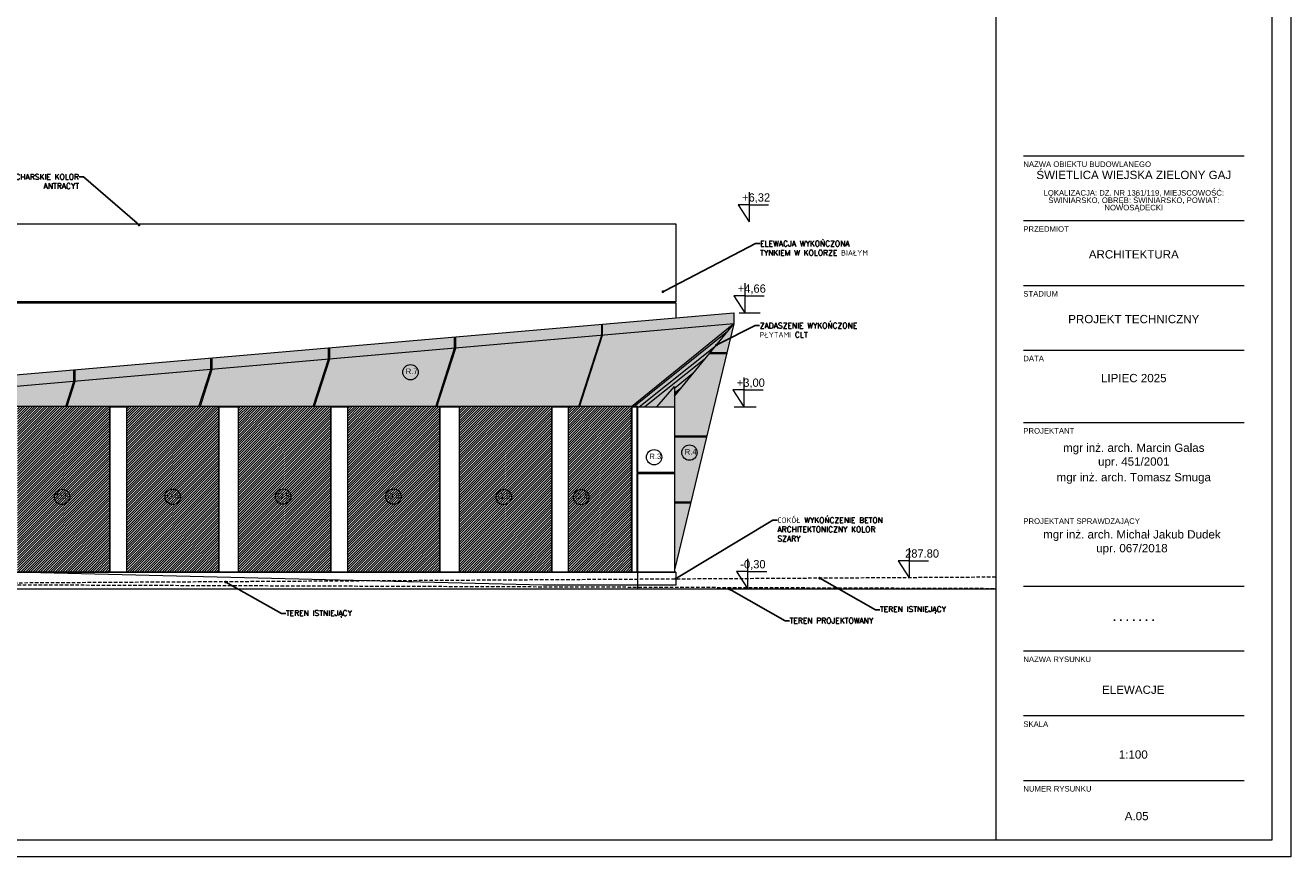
# Model space of a CAD drawing. Header units: millimetres. Extents: x -115268 to 140687, y -37779 to 24471.
# Tile 67 of 256: x 46051 to 48342, y -9442 to -7935. Entities that reach past the tile are written whole.
import ezdxf
from ezdxf import colors
from ezdxf.entities.mleader import LeaderData, LeaderLine
from ezdxf.math import Vec2, Vec3

# ---------------------------------------------------------------- set-up
doc = ezdxf.new("R2010")
doc.units = ezdxf.units.MM
doc.linetypes.add('AUSGEZOGEN', pattern=[0])
doc.linetypes.add('DASHED', pattern=[19.05, 12.7, -6.35])
doc.layers.get('0').update_dxf_attribs({"lineweight": 9})
for name, color, linetype, lineweight in [('A_CIENKA', 7, 'Continuous', 9), ('A_HATCH', 8, 'Continuous', 9), ('A_PRZERYW', 8, 'DASHED', 9), ('A_RAMKA', 7, 'Continuous', 9), ('\x9dciany', 7, 'Continuous', 9)]:
    doc.layers.add(name, color=color, linetype=linetype, lineweight=lineweight)
doc.layers.add('A_WYMIAR', color=253, linetype='Continuous', lineweight=5, transparency=0.2)
doc.styles.add('Arial', font='arial.ttf')

# ---------------------------------------------------------------- blocks, each defined once
blk = doc.blocks.new('METRYKA11')
for p, q in [((7511378.7, 5508935.2), (7511378.7, 5506025.2)), ((7511878.7, 5508935.2), (7511878.7, 5506025.2)), ((7511428.7, 5507265.3), (7511828.7, 5507265.3)), ((7511428.7, 5507147.9), (7511828.7, 5507147.9)), ((7511428.7, 5507030.5), (7511828.7, 5507030.5)), ((7511428.7, 5506913.2), (7511828.7, 5506913.2)), ((7511428.7, 5506782.2), (7511828.7, 5506782.2)), ((7511428.7, 5506485.6), (7511828.7, 5506485.6)), ((7511428.7, 5506368.2), (7511828.7, 5506368.2)), ((7511428.7, 5506250.9), (7511828.7, 5506250.9)), ((7511428.7, 5506133.5), (7511828.7, 5506133.5))]:
    blk.add_line(p, q)
at = {"ltscale": 80, "char_height": 10, "attachment_point": 1, "style": 'Arial'}
for s, insert, width in [('NAZWA OBIEKTU BUDOWLANEGO', (7511428.7, 5507255), 390.836), ('{\\fArial|b0|i0|c238|p34;PRZEDMIOT}', (7511428.7, 5507137.6), 135.734), ('{\\fArial|b0|i0|c238|p34;STADIUM}', (7511428.7, 5507020.2), 135.734), ('DATA', (7511428.7, 5506902.9), 135.734), ('{\\fArial|b0|i0|c238|p34;PROJEKTANT}', (7511428.7, 5506771.9), 135.734), ('PROJEKTANT SPRAWDZAJĄCY', (7511428.7, 5506608.3), 214.014), ('{\\fArial|b0|i0|c238|p34;NAZWA RYSUNKU}', (7511428.7, 5506357.9), 135.734), ('SKALA', (7511428.7, 5506240.5), 135.734), ('{\\fArial|b0|i0|c238|p34;NUMER RYSUNKU}', (7511428.7, 5506123.2), 135.734)]:
    blk.add_mtext(s, dxfattribs=dict(at, insert=insert, width=width))
at = {"char_height": 15, "width": 400, "attachment_point": 1, "style": 'Arial'}
for s, insert in [('\\pxsm0.8,qc;ŚWIETLICA WIEJSKA ZIELONY GAJ\\P\\psm0.6;\\P\\psm0.8;{\\H0.66667x;LOKALIZACJA: DZ. NR 1361/119, MIEJSCOWOŚĆ: ŚWINIARSKO, OBRĘB: ŚWINIARSKO, POWIAT: NOWOSĄDECKI}', (7511428.7, 5507238.1)), ('\\pxqc;ARCHITEKTURA', (7511428.7, 5507094.2)), ('\\pxqc;PROJEKT TECHNICZNY', (7511428.7, 5506976.9)), ('\\pxqc;LIPIEC 2025', (7511428.7, 5506870)), ('\\pxqc;{\\H0.2x;\\P\\P}mgr inż. arch. Marcin Galas\\Pupr. 451/2001{\\H0.20002x;\\P\\H0.6666x;\\P}mgr inż. arch. Tomasz Smuga', (7511428.7, 5506753.8)), ('\\pxqc;{\\H0.2x;\\P\\P}mgr inż. arch. Michał Jakub Dudek\\Pupr. 067/2018', (7511425.3, 5506596.8))]:
    blk.add_mtext(s, dxfattribs=dict(at, insert=insert))
at = {"insert": (7511428.7, 5506437.3), "char_height": 15, "width": 400, "attachment_point": 1}
blk.add_mtext('\\pxqc;{\\fArial|b1|i0|c238|p34;.^I.^I.^I.^I.^I.^I.}', dxfattribs=at)
blk = doc.blocks.new('_Dot')
at = {"color": 0, "linetype": 'ByBlock', "lineweight": -2}
blk.add_line((-0.5, 0), (-1, 0), dxfattribs=at)
at = {"color": 0, "linetype": 'ByBlock', "const_width": 0.5}
blk.add_lwpolyline([(-0.25, 0, 1), (0.25, 0, 1)], format="xyb", close=True, dxfattribs=at)

msp = doc.modelspace()

# ---------------------------------------------------------------- hatches: boundary and pattern name
at = {"layer": 'A_CIENKA', "transparency": 33554534}
h = msp.add_hatch(color=34, dxfattribs=at)
h.dxf.hatch_style = 1
h.paths.add_polyline_path([(44809.18633, -7517.77992), (44783.65954, -7517.77992), (44809.18633, -7620.55196)])
h.paths.add_polyline_path([(44809.18633, -7398.4075), (44754.00949, -7398.4075), (44783.318, -7516.4049), (44809.18633, -7516.4049)])
h.paths.add_polyline_path([(44809.18633, -7326.87628), (44753.98318, -7247.38899), (44716.49911, -7247.38899), (44753.51274, -7396.40755), (44809.18633, -7396.40755)])
h.paths.add_polyline_path([(44703.91297, -7175.29263), (44703.83729, -7196.41195), (44716.01535, -7245.44135), (44752.63057, -7245.44135)])
h.paths.add_polyline_path([(44703.86463, -7207.09029), (44703.86751, -7208.21749), (44707.89824, -7212.76152), (44707.6524, -7211.77173)], flags=17)
h.paths.add_polyline_path([(44703.85917, -7204.95776), (44703.86463, -7207.09029), (44707.6524, -7211.77173), (44706.89047, -7208.70419)], flags=17)
h.paths.add_polyline_path([(46801.53337, -7932.30775), (47056.81475, -7932.30775), (47056.81475, -7773.28317), (46801.53337, -7773.28317)], flags=9)
h.paths.add_polyline_path([(48059.80164, -9272.5469), (48119.74024, -9272.5469), (48119.74024, -9241.63626), (48059.80164, -9241.63626)], flags=9)
h.paths.add_polyline_path([(48071.79527, -9384.16198), (48123.55857, -9384.16198), (48123.55857, -9353.25134), (48071.79527, -9353.25134)], flags=9)
h.paths.add_polyline_path([(48029.9193, -9155.37366), (48150.36951, -9155.37366), (48150.36951, -9124.46302), (48029.9193, -9124.46302)], flags=9)
h.paths.add_polyline_path([(44806.30489, -9011.3858), (45209.67801, -9011.3858), (45209.67801, -8980.47516), (44806.30489, -8980.47516)], flags=9)
h.paths.add_polyline_path([(44780.2353, -7732.38713), (45156.85194, -7732.38713), (45156.85194, -7701.47649), (44780.2353, -7701.47649)], flags=9)
h = msp.add_hatch(color=34, dxfattribs=at)
h.dxf.hatch_style = 1
h.paths.add_polyline_path([(47255.79168, -8800.58648), (47226.4604, -8800.58648), (47226.45983, -8922.10683)])
h.paths.add_polyline_path([(47284.60567, -8681.21161), (47226.46097, -8681.21161), (47226.46041, -8799.21142), (47256.12359, -8799.21142)])
h.paths.add_polyline_path([(47321.05825, -8530.19045), (47289.78775, -8530.19031), (47226.46132, -8607.19425), (47226.46098, -8679.21517), (47285.08756, -8679.21517)])
h.paths.add_polyline_path([(47334.04938, -8476.36887), (47291.38948, -8528.24264), (47321.52837, -8528.24278)], flags=16)
h.paths.add_polyline_path([(47226.46132, -8607.19425), (47226.4614, -8589.96446), (47194.30064, -8626.88202), (47226.46122, -8626.88202)], flags=16)
h.paths.add_polyline_path([(47233.67836, -8598.41844), (47226.46133, -8604.21698), (47226.46132, -8607.19425)], flags=17)
h.paths.add_polyline_path([(47233.67836, -8598.41844), (47238.81982, -8592.16651), (47226.46134, -8602.11104), (47226.46133, -8604.21698)], flags=17)
h.paths.add_polyline_path([(47238.81982, -8592.16651), (47259.78761, -8566.67), (47226.46138, -8593.45269), (47226.46134, -8602.11104)], flags=17)
h.paths.add_polyline_path([(47259.78761, -8566.67), (47282.54538, -8538.99692), (47172.94704, -8626.88202), (47194.30064, -8626.88202), (47226.4614, -8589.96446), (47226.46138, -8593.45269)], flags=16)
h.paths.add_polyline_path([(47282.54538, -8538.99692), (47289.78775, -8530.19031), (47302.32932, -8514.93997), (47162.5956, -8626.88202), (47172.94704, -8626.88202)], flags=17)
h.paths.add_polyline_path([(47302.32932, -8514.93997), (47322.56271, -8490.33649), (47153.87413, -8625.60374), (47159.1862, -8625.60374), (47159.1862, -8626.88202), (47162.5956, -8626.88202)])
h.paths.add_polyline_path([(47322.56271, -8490.33649), (47334.04938, -8476.36887), (47149.94864, -8625.60374), (47153.87413, -8625.60374)], flags=17)
h.paths.add_polyline_path([(47334.04938, -8476.36887), (47095.92808, -8497.19794), (47054.75145, -8625.60374), (47149.94864, -8625.60374)])
h.paths.add_polyline_path([(47334.04938, -8476.36887), (47334.04938, -8456.3689), (47095.92815, -8476.95785), (47095.92808, -8497.19794)])
h.paths.add_polyline_path([(47093.94267, -8497.37161), (46830.22254, -8520.43987), (46796.44971, -8625.60374), (47052.75488, -8625.60374)])
h.paths.add_polyline_path([(47093.94267, -8497.37161), (47093.9465, -8497.35968), (47093.94575, -8477.12926), (46830.22268, -8499.93185), (46830.22254, -8520.43987)])
h.paths.add_polyline_path([(46828.23712, -8520.61354), (46601.68368, -8540.43074), (46574.39085, -8625.60374), (46794.45031, -8625.60374)])
h.paths.add_polyline_path([(46828.23712, -8520.61354), (46828.24096, -8520.60162), (46828.2423, -8500.10308), (46601.68387, -8519.69227), (46601.68368, -8540.43074)])
h.paths.add_polyline_path([(46599.69132, -8540.60502), (46388.56922, -8559.0724), (46367.54278, -8625.60374), (46572.39442, -8625.60374)])
h.paths.add_polyline_path([(46599.69132, -8540.60502), (46599.73727, -8519.86058), (46388.56947, -8538.11903), (46388.56922, -8559.0724)])
h.paths.add_polyline_path([(46386.57686, -8559.24668), (46140.77469, -8580.74761), (46126.42893, -8625.60374), (46365.54649, -8625.60374)])
h.paths.add_polyline_path([(46386.57686, -8559.24668), (46386.5891, -8538.29026), (46140.77501, -8559.54437), (46140.77469, -8580.74761)])
h.paths.add_polyline_path([(46138.78234, -8580.92189), (45897.90752, -8601.99182), (45890.29286, -8625.60374), (46124.43299, -8625.60374)])
h.paths.add_polyline_path([(46138.78234, -8580.92189), (46138.78266, -8559.71663), (45897.90042, -8580.54431), (45897.90752, -8601.99182)])
h.paths.add_polyline_path([(45895.90758, -8602.16676), (45627.97224, -8625.60374), (45888.34933, -8625.60374)])
at = {"layer": '\x9dciany', "true_color": 0x636466, "transparency": 33554534}
h = msp.add_hatch(dxfattribs=at)
h.set_pattern_fill('ANSI31', color=251, angle=-2e-14)
h.paths.add_polyline_path([(46634.01846, -8925.60374), (46801.51846, -8925.60374), (46801.51846, -8625.60374), (46634.01846, -8625.60374)])
h.paths.add_polyline_path([(46604.01846, -8625.60374), (46436.51846, -8625.60374), (46436.51846, -8925.60374), (46604.01846, -8925.60374)])
h.paths.add_polyline_path([(46401.51846, -8625.60374), (46234.01846, -8625.60374), (46234.01846, -8925.60374), (46401.51846, -8925.60374)])
h.paths.add_polyline_path([(46204.01846, -8625.60374), (46036.51846, -8625.60374), (46036.51846, -8925.60374), (46204.01846, -8925.60374)])
h.paths.add_polyline_path([(45804.01846, -8625.60374), (45619.1862, -8625.60374), (45619.1862, -8925.60374), (45804.01846, -8925.60374)])
h = msp.add_hatch(dxfattribs=at)
h.set_pattern_fill('ANSI31', color=251, angle=-2e-14)
h.paths.add_polyline_path([(47149.1862, -8625.60374), (47034.01846, -8625.60374), (47034.01846, -8925.60374), (47149.1862, -8925.60374)])
h.paths.add_polyline_path([(46836.51846, -8925.60374), (47004.01846, -8925.60374), (47004.01846, -8625.60374), (46836.51846, -8625.60374)])

# ---------------------------------------------------------------- linework, layer by layer
at = {"layer": 'A_CIENKA'}
for p, q in [((47361.84361, -8237.91202), (47361.84361, -8291.34016)), ((47361.84361, -8260.55708), (47341.84361, -8260.55708)), ((47341.84361, -8260.55708), (47361.84361, -8291.34016)), ((47361.84361, -8260.55708), (47396.754, -8260.55708)), ((47354.04938, -8402.94075), (47354.04938, -8456.3689)), ((47354.04938, -8425.58582), (47334.04938, -8425.58582)), ((47334.04938, -8425.58582), (47354.04938, -8456.3689)), ((47354.04938, -8425.58582), (47388.95978, -8425.58582)), ((47229.00993, -8438.39509), (47229.00993, -8465.45105)), ((47093.94575, -8477.13307), (47093.9465, -8497.35968)), ((47095.92808, -8497.19794), (47095.92815, -8476.95785)), ((47334.04938, -8476.36887), (47148.79784, -8626.53659)), ((47334.04938, -8476.36887), (47226.4614, -8922.10034)), ((47226.4614, -8607.19415), (47334.04938, -8476.36887)), ((47343.75982, -8456.3689), (47381.84693, -8456.3689)), ((46828.24096, -8520.60162), (46828.2423, -8500.10767)), ((46830.22254, -8520.43987), (46830.22268, -8499.90173)), ((47093.9465, -8497.35968), (47052.45827, -8626.52718)), ((47054.45526, -8626.52738), (47095.92808, -8497.19794)), ((47322.56271, -8490.33649), (47152.55564, -8626.661)), ((46599.69132, -8540.60502), (46599.73726, -8519.86517)), ((46601.68387, -8519.69227), (46601.68368, -8540.43074)), ((46794.16119, -8626.50215), (46828.24096, -8520.60162)), ((46796.16118, -8626.50215), (46830.22254, -8520.43987)), ((47162.5956, -8626.88202), (47302.32932, -8514.93997)), ((46386.57686, -8559.24668), (46386.5891, -8538.29485)), ((46388.56947, -8538.11903), (46388.56922, -8559.0724)), ((46572.11292, -8626.48027), (46599.69132, -8540.60502)), ((46601.68368, -8540.43074), (46574.10991, -8626.48047)), ((47282.54538, -8538.99692), (47172.94704, -8626.88202)), ((47289.78775, -8530.19031), (47321.05825, -8530.19045)), ((47291.38948, -8528.24264), (47321.52837, -8528.24278)), ((46138.78234, -8580.92189), (46138.78266, -8559.71663)), ((46140.77501, -8559.54437), (46140.77469, -8580.74761)), ((46365.2751, -8626.46007), (46386.57686, -8559.24668)), ((46388.56922, -8559.0724), (46367.27209, -8626.46027)), ((47259.78761, -8566.67), (47226.4614, -8593.45267)), ((46124.16554, -8626.43653), (46138.78234, -8580.92189)), ((46140.77469, -8580.74761), (46126.16253, -8626.43672)), ((47194.30064, -8626.88202), (47226.4614, -8589.96446)), ((47226.4614, -8589.96446), (47226.45981, -8926.39431)), ((47238.81982, -8592.16651), (47226.4614, -8602.11099)), ((47352.27237, -8573.45387), (47352.27237, -8626.88202)), ((47233.67836, -8598.41844), (47226.4614, -8604.21693)), ((47352.27237, -8596.09893), (47332.27237, -8596.09893)), ((47332.27237, -8596.09893), (47352.27237, -8626.88202)), ((47352.27237, -8596.09893), (47387.18277, -8596.09893)), ((47148.79784, -8626.53659), (45619.01561, -8626.3872)), ((47334.69467, -8626.88202), (47374.26367, -8626.88202)), ((47226.4614, -8679.21517), (47285.08756, -8679.21517)), ((47226.4614, -8681.21161), (47284.60567, -8681.21161)), ((47226.4614, -8799.21142), (47256.12359, -8799.21142)), ((47226.4614, -8800.58648), (47255.79168, -8800.58648)), ((47651.50906, -8882.96681), (47651.50906, -8936.39496)), ((47358.59742, -8902.43397), (47358.59742, -8955.86211)), ((47651.50906, -8905.61188), (47631.50906, -8905.61188)), ((47631.50906, -8905.61188), (47651.50906, -8936.39496)), ((47651.50906, -8905.61188), (47686.41945, -8905.61188)), ((47229.00993, -8926.39432), (46043.17576, -8926.38872)), ((47358.59742, -8925.07903), (47338.59742, -8925.07903)), ((47338.59742, -8925.07903), (47358.59742, -8955.86211)), ((47358.59742, -8925.07903), (47393.50781, -8925.07903))]:
    msp.add_line(p, q, dxfattribs=at)
at = {"layer": 'A_CIENKA', "linetype": 'AUSGEZOGEN'}
msp.add_line((44322.30594, -8956.38385), (47808.12011, -8956.38385), dxfattribs=at)
at = {"layer": 'A_CIENKA'}
for points in [[(44142.30594, -6471.99762), (48342.30594, -6471.99762), (48342.30594, -9441.99762), (44142.30594, -9441.99762), (44142.30594, -6471.99762)], [(45499.01603, -8796.38636), (45499.01603, -8925.84998), (45599.01568, -8925.90128), (45599.01568, -8606.38713), (47334.04938, -8456.3689), (47334.04938, -8476.36887), (45619.01561, -8626.3872), (45619.01561, -8925.91154), (45599.01568, -8925.90128)], [(47226.45609, -8626.88202), (47226.45609, -8745.59686), (47158.61197, -8745.59686), (47158.61197, -8626.88202), (47226.45609, -8626.88202)]]:
    msp.add_lwpolyline(points, dxfattribs=at)
for points in [[(45499.01603, -8295.11521), (47229.00993, -8295.11521), (47229.00993, -8436.39509), (45499.01603, -8436.39509)], [(47229.00993, -8438.39509), (45499.01603, -8438.39509), (45499.01603, -8438.38693), (47229.00993, -8438.38693)], [(46204.01846, -8626.53216), (46234.01846, -8626.53216), (46234.01846, -8926.16733), (46204.01846, -8926.16733)], [(46401.51846, -8626.5331), (46436.51846, -8626.5331), (46436.51846, -8926.21272), (46401.51846, -8926.21272)], [(46604.01846, -8626.53404), (46634.01846, -8626.53404), (46634.01846, -8926.2582), (46604.01846, -8926.2582)], [(46801.51846, -8626.53499), (46836.51846, -8626.53499), (46836.51846, -8926.39243), (46801.51846, -8926.39243)], [(47034.01846, -8926.34889), (47004.01846, -8926.34889), (47004.01846, -8626.53593), (47034.01846, -8626.53593)], [(47148.79784, -8626.661), (47158.61197, -8626.661), (47158.61197, -8926.37834), (47148.79784, -8926.37834)], [(47158.61197, -8747.59298), (47226.45981, -8747.59298), (47226.45981, -8926.39374), (47158.61197, -8926.39374)], [(47229.00993, -8926.39432), (47229.00993, -8949.9282), (46988.31719, -8949.90104), (46029.41237, -8926.12207)]]:
    msp.add_lwpolyline(points, close=True, dxfattribs=at)
at = {"layer": 'A_CIENKA', "color": 1, "ltscale": 10}
msp.add_circle((46748.35397, -8564.0124), 13.90315, dxfattribs=at)
at = {"layer": 'A_HATCH'}
msp.add_lwpolyline([(47841.31846, -9411.99762), (44322.30594, -9411.99762), (44322.30594, -8956.38385), (47808.12011, -8956.38385)], dxfattribs=at)
msp.add_lwpolyline([(47841.31846, -9411.99762), (44322.30594, -9411.99762), (44322.30594, -8956.38385), (47808.12011, -8956.38385)], dxfattribs=at)
at = {"layer": 'A_PRZERYW', "ltscale": 0.5}
msp.add_line((47808.12011, -8935.51389), (44322.30594, -8956.38385), dxfattribs=at)
at = {"layer": 'A_RAMKA'}
msp.add_lwpolyline([(44322.30594, -6501.99762), (48308.12011, -6501.99762), (48308.12011, -9411.99762), (44322.30594, -9411.99762)], close=True, dxfattribs=at)
at = {"layer": 'A_WYMIAR', "linetype": 'DASHED', "ltscale": 0.5}
msp.add_lwpolyline([(44322.30594, -8942.80413), (47808.12011, -8955.75519)], dxfattribs=at)
at = {"layer": 'A_WYMIAR', "color": 1, "ltscale": 10}
for centre in [(47189.47825, -8718.09014), (47253.49416, -8709.76015)]:
    msp.add_circle(centre, 13.90315, dxfattribs=at)
at = {"layer": 'A_WYMIAR', "ltscale": 10}
for centre in [(46117.40627, -8790.03035), (46317.79132, -8789.8822), (46517.79132, -8789.46676), (46717.40415, -8789.46676), (46917.40345, -8790.21191), (47057.40296, -8790.24136)]:
    msp.add_circle(centre, 13.90315, dxfattribs=at)
at = {"layer": '\x9dciany', "color": 8, "linetype": 'AUSGEZOGEN'}
for p, q in [((45619.1862, -8625.60374), (47159.1862, -8625.60374)), ((46204.01846, -8625.60374), (46204.01846, -8925.60374)), ((46234.01846, -8625.60374), (46234.01846, -8925.60374)), ((46401.51846, -8625.60374), (46401.51846, -8925.60374)), ((46436.51846, -8625.60374), (46436.51846, -8925.60374)), ((46604.01846, -8625.60374), (46604.01846, -8925.60374)), ((46634.01846, -8625.60374), (46634.01846, -8925.60374)), ((46801.51846, -8625.60374), (46801.51846, -8925.60374)), ((46836.51846, -8625.60374), (46836.51846, -8925.60374)), ((47004.01846, -8625.60374), (47004.01846, -8925.60374)), ((47034.01846, -8625.60374), (47034.01846, -8925.60374)), ((47149.1862, -8625.60374), (47149.1862, -8925.60374)), ((47159.1862, -8625.60374), (47159.1862, -8955.60374)), ((46029.1862, -8925.60374), (47226.45981, -8925.60374))]:
    msp.add_line(p, q, dxfattribs=at)

# ---------------------------------------------------------------- block references
at = {"layer": 'A_CIENKA'}
msp.add_blockref('METRYKA11', (-7463570.54944, -5515437.17019), dxfattribs=at)

# ---------------------------------------------------------------- texts
at = {"char_height": 15, "width": 400, "attachment_point": 1, "style": 'Arial'}
for s, insert in [('\\pxqc;ELEWACJE', (47857.21208, -9131.92721)), ('\\pxqc;1:100', (47857.21208, -9249.29485)), ('\\pxqc;A.05', (47863.37863, -9360.90994))]:
    msp.add_mtext(s, dxfattribs=dict(at, insert=insert))
at = {"layer": 'A_CIENKA', "char_height": 15, "attachment_point": 1}
for s, width, heights, insert in [('+6,32', 104.1528188, [0], (47348.85536, -8239.94136)), ('+4,66', 48.770906, [0], (47341.06114, -8404.97009)), ('+3,00', 48.770906, [0], (47339.28413, -8575.48321)), (' 287.80', 332.8311032, [18.10996], (47638.52081, -8884.99615)), ('-0,30', 48.770906, [48.77091], (47345.60917, -8904.46331))]:
    msp.add_mtext_dynamic_manual_height_columns(s, width=width, gutter_width=17.5, heights=heights, dxfattribs=dict(at, insert=insert))
at = {"layer": 'A_CIENKA', "color": 1, "insert": (46739.64443, -8557.42804), "char_height": 10, "attachment_point": 1, "style": 'Arial'}
msp.add_mtext_dynamic_manual_height_columns('R.7', width=473.6976626, gutter_width=1.25, heights=[9.22219], dxfattribs=at)
at = {"layer": 'A_WYMIAR', "color": 1, "char_height": 10, "attachment_point": 1, "style": 'Arial'}
for s, insert in [('R.4', (47244.78462, -8703.17579)), ('R.3', (47180.76871, -8711.50578))]:
    msp.add_mtext_dynamic_manual_height_columns(s, width=473.6976626, gutter_width=1.25, heights=[9.22219], dxfattribs=dict(at, insert=insert))
at = {"layer": 'A_WYMIAR', "char_height": 10, "attachment_point": 1, "style": 'Arial'}
for s, insert in [('O.5', (46106.45304, -8783.44599)), ('O.5', (46306.8381, -8783.29783)), ('O.5', (46506.8381, -8782.8824)), ('O.5', (46706.45093, -8782.8824)), ('O.5', (46906.45022, -8783.62755)), ('O.4', (47046.44973, -8783.657))]:
    msp.add_mtext_dynamic_manual_height_columns(s, width=473.6976626, gutter_width=1.25, heights=[9.22219], dxfattribs=dict(at, insert=insert))

# ---------------------------------------------------------------- leaders
at = {"layer": 'A_CIENKA'}
ml = msp.add_multileader_mtext('Standard', dxfattribs=at)
ml.set_content('{\\Fromans.shx;OBRÓBKI BLACHARSKIE KOLOR ANTRACYT}', color=256)
ml.set_leader_properties()
ml.set_arrow_properties(name='DOT')
ml.build(insert=Vec2(0, 0))
ml.multileader.update_dxf_attribs({"arrow_head_size": 5})
ctx = ml.context
ctx.base_point, ctx.char_height, ctx.arrow_head_size, ctx.landing_gap_size, ctx.plane_origin = Vec3(45919.34705, -8210.09114), 10, 5, 0.09, Vec3(45995.77366, -8376.07822)
ctx.text_align_type = 2
notes = []
notes.append((ctx, [(0, (1, 1, 0), (46156.09848, -8210.09114), (-1, 0), 8, [(0, [(46256.88008, -8297.21159)], 0, [])])]))
ctx.mtext.insert, ctx.mtext.width, ctx.mtext.alignment, ctx.mtext.flow_direction = Vec3(46148.00848, -8205.09114), 239.2869378, 3, 5
ml = msp.add_multileader_mtext('Standard', dxfattribs=at)
ml.set_content('{\\Fromans|c238;ELEWACJA WYKOŃCZONA TYNKIEM W KOLORZE BIAŁYM}', color=256)
ml.set_leader_properties()
ml.set_arrow_properties(name='DOT')
ml.build(insert=Vec2(0, 0))
ml.multileader.update_dxf_attribs({"arrow_head_size": 5})
ctx = ml.context
ctx.base_point, ctx.char_height, ctx.arrow_head_size, ctx.landing_gap_size, ctx.plane_origin = Vec3(47381.36232, -8331.07099), 10, 5, 0.09, Vec3(47447.78893, -8497.00807)
notes.append((ctx, [(0, (1, 1, 0), (47373.36232, -8331.07099), (1, 0), 8, [(0, [(47205.44277, -8418.14143)], 0, [])])]))
ctx.mtext.insert, ctx.mtext.width, ctx.mtext.flow_direction = Vec3(47381.45232, -8326.02099), 239.2869378, 5
ml = msp.add_multileader_mtext('Standard', dxfattribs=at)
ml.set_content('{\\Fromans|c238;ZADASZENIE WYKOŃCZONE PŁYTAMI CLT}', color=256)
ml.set_leader_properties()
ml.set_arrow_properties(name='DOT')
ml.build(insert=Vec2(0, 0))
ml.multileader.update_dxf_attribs({"arrow_head_size": 5})
ctx = ml.context
ctx.base_point, ctx.char_height, ctx.arrow_head_size, ctx.landing_gap_size, ctx.plane_origin = Vec3(47380.66137, -8479.54956), 10, 5, 0.09, Vec3(47389.70056, -8645.53664)
notes.append((ctx, [(0, (1, 1, 0), (47372.66137, -8479.54956), (1, 0), 8, [(0, [(47302.32932, -8514.93997)], 0, [])])]))
ctx.mtext.insert, ctx.mtext.width, ctx.mtext.flow_direction = Vec3(47380.75137, -8474.54956), 239.2869378, 5
ml = msp.add_multileader_mtext('Standard', dxfattribs=at)
ml.set_content('{\\Fromans.shx;COKÓŁ WYKOŃCZENIE BETON ARCHITEKTONICZNY KOLOR SZARY}', color=256)
ml.set_leader_properties()
ml.set_arrow_properties(name='DOT')
ml.build(insert=Vec2(0, 0))
ml.multileader.update_dxf_attribs({"arrow_head_size": 5})
ctx = ml.context
ctx.base_point, ctx.char_height, ctx.arrow_head_size, ctx.landing_gap_size, ctx.plane_origin = Vec3(47412.78527, -8832.26414), 10, 5, 0.09, Vec3(47379.68807, -8997.90122)
notes.append((ctx, [(0, (1, 1, 0), (47404.78527, -8832.26414), (1, 0), 8, [(0, [(47229.00993, -8938.16126)], 0, [])])]))
ctx.mtext.insert, ctx.mtext.width, ctx.mtext.flow_direction = Vec3(47412.87527, -8827.26414), 239.2869378, 5
ml = msp.add_multileader_mtext('Standard', dxfattribs=at)
ml.set_content('{\\Fromans.shx;TEREN ISTNIEJĄCY}', color=256)
ml.set_leader_properties()
ml.set_arrow_properties(name='DOT')
ml.build(insert=Vec2(0, 0))
ml.multileader.update_dxf_attribs({"arrow_head_size": 5})
ctx = ml.context
ctx.base_point, ctx.char_height, ctx.arrow_head_size, ctx.landing_gap_size, ctx.plane_origin = Vec3(47598.24706, -8994.44381), 10, 5, 0.09, Vec3(47565.14986, -9160.0809)
notes.append((ctx, [(0, (1, 1, 0), (47590.24706, -8994.44381), (1, 0), 8, [(0, [(47489.3596, -8937.23707)], 0, [])])]))
ctx.mtext.insert, ctx.mtext.width, ctx.mtext.flow_direction = Vec3(47598.33706, -8988.49381), 239.2869378, 5
ml = msp.add_multileader_mtext('Standard', dxfattribs=at)
ml.set_content('{\\Fromans.shx;TEREN ISTNIEJĄCY}', color=256)
ml.set_leader_properties()
ml.set_arrow_properties(name='DOT')
ml.build(insert=Vec2(0, 0))
ml.multileader.update_dxf_attribs({"arrow_head_size": 5})
ctx = ml.context
ctx.base_point, ctx.char_height, ctx.arrow_head_size, ctx.landing_gap_size, ctx.plane_origin = Vec3(46522.47315, -9001.50561), 10, 5, 0.09, Vec3(46489.37595, -9167.14269)
notes.append((ctx, [(0, (1, 1, 0), (46514.47315, -9001.50561), (1, 0), 8, [(0, [(46413.58568, -8944.29886)], 0, [])])]))
ctx.mtext.insert, ctx.mtext.width, ctx.mtext.flow_direction = Vec3(46522.56315, -8995.55561), 239.2869378, 5
ml = msp.add_multileader_mtext('Standard', dxfattribs=at)
ml.set_content('{\\Fromans.shx;TEREN PROJEKTOWANY}', color=256)
ml.set_leader_properties()
ml.set_arrow_properties(name='DOT')
ml.build(insert=Vec2(0, 0))
ml.multileader.update_dxf_attribs({"arrow_head_size": 5})
ctx = ml.context
ctx.base_point, ctx.char_height, ctx.arrow_head_size, ctx.landing_gap_size, ctx.plane_origin = Vec3(47434.77602, -9014.33895), 10, 5, 0.09, Vec3(47401.67882, -9179.97603)
notes.append((ctx, [(0, (1, 1, 0), (47426.77602, -9014.33895), (1, 0), 8, [(0, [(47325.88855, -8957.1322)], 0, [])])]))
ctx.mtext.insert, ctx.mtext.width, ctx.mtext.flow_direction = Vec3(47434.86602, -9009.33895), 239.2869378, 5
for ctx, leaders in notes:
    for number, flags, end, landing, length, lines in leaders:
        leader = LeaderData()
        leader.index, (leader.has_last_leader_line, leader.has_dogleg_vector, leader.attachment_direction) = number, flags
        leader.last_leader_point, leader.dogleg_vector, leader.dogleg_length = Vec3(end), Vec3(landing), length
        for number, points, colour, breaks in lines:
            line = LeaderLine()
            line.index, line.vertices, line.color, line.breaks = number, Vec3.list(points), colors.encode_raw_color(colour), breaks
            leader.lines.append(line)
        ctx.leaders.append(leader)

doc.saveas('drawing.dxf')
